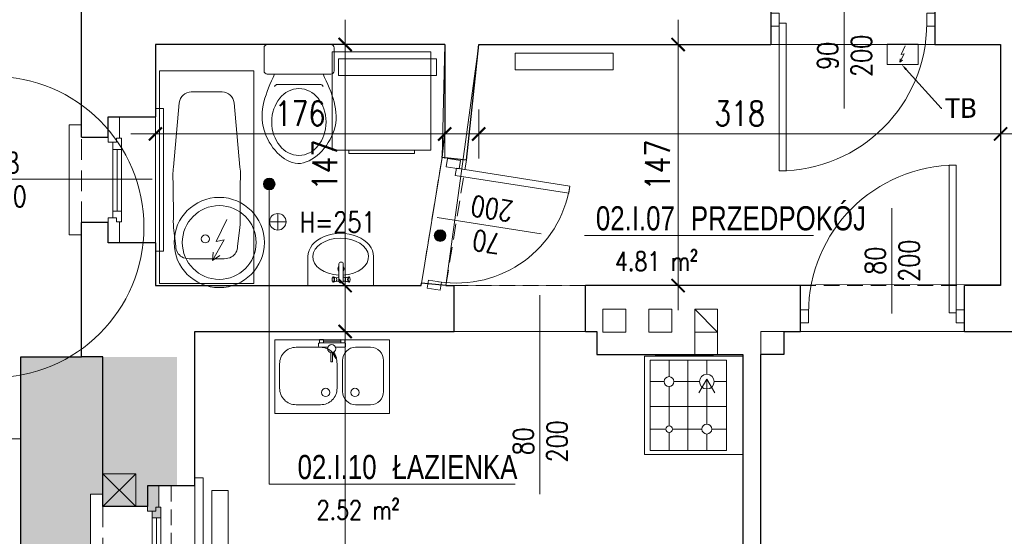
# Model space of a CAD drawing. Header units: millimetres. Extents: x 284606 to 569416, y -192995 to -95103.
# Tile 81 of 178: x 297541 to 298141, y -106981 to -106666. Entities that reach past the tile are written whole.
import ezdxf
from ezdxf import colors
from ezdxf.entities.mleader import LeaderData, LeaderLine
from ezdxf.enums import TextEntityAlignment as Align
from ezdxf.math import Vec2, Vec3

# ---------------------------------------------------------------- set-up
doc = ezdxf.new("R2010")
doc.units = ezdxf.units.MM
doc.linetypes.add('HIDDEN', pattern=[9.525, 6.35, -3.175])
doc.layers.get('0').update_dxf_attribs({"lineweight": 0})
for name, color, linetype, lineweight in [('!STR_Konstrukcja 0.20', 200, 'Continuous', 20), ('!STR_Konstrukcja 0.30', 64, 'Continuous', 30), ('!STR_Ocieplenie 0.05', 1, 'Continuous', 5), ('!STR_Opisy 0.09', 8, 'Continuous', 9), ('!STR_Przerywana 0.09', 8, 'HIDDEN', 9), ('!STR_Stolarka drzwiowa', 30, 'Continuous', 15), ('!STR_Stolarka okienna', 72, 'Continuous', 15), ('!STR_Wymiarowanie', 254, 'Continuous', 9)]:
    doc.layers.add(name, color=color, linetype=linetype, lineweight=lineweight)
for name, color, linetype, lineweight, true_color in [('!STR_Kreskowanie ścian', 7, 'Continuous', 5, 0xa6a6a6), ('!STR_Ogrzewanie grzejniki', 7, 'Continuous', 15, 0xd10000), ('!STR_Wentylacja', 7, 'Continuous', 15, 0x3399ff), ('EKO Wyposażenie', 7, 'Continuous', 5, 0x919191)]:
    doc.layers.add(name, color=color, linetype=linetype, lineweight=lineweight, true_color=true_color)
doc.layers.add('!STR_Obrysy pomieszczeń', color=215, linetype='Continuous', lineweight=9, plot=False)
doc.styles.add('1_50', font='txt', dxfattribs={"width": 0.8})
doc.styles.add('AB_Arial', font='NirmalaS.ttf')
doc.styles.add('EKO 1-10', font='romans.shx', dxfattribs={"width": 0.8, "height": 15})
doc.styles.add('EKO 1-5', font='romans.shx', dxfattribs={"width": 0.8, "height": 10})
doc.styles.get("Standard").update_dxf_attribs({"font": 'calibri.ttf'})
doc.dimstyles.new('EKO wymiar 1-10', dxfattribs={"dimtxt": 15, "dimasz": 8, "dimexe": 15, "dimexo": 15, "dimgap": 5, "dimtad": 1, "dimdec": 0, "dimtxsty": 'EKO 1-10', "dimblk": 'ARCHTICK', "dimcen": 10, "dimdle": 15, "dimclrd": 256, "dimclre": 256, "dimclrt": 256, "dimazin": 2, "dimtfac": 1, "dimtdec": 0, "dimtmove": 2, "dimatfit": 3, "dimldrblk": 'ARCHTICK', "dimfxl": 15, "dimfxlon": 1, "dimlwd": -1, "dimlwe": -1, "dimarcsym": 0})

# ---------------------------------------------------------------- blocks, each defined once
blk = doc.blocks.new('*U351')
at = {"layer": '!STR_Opisy 0.09', "linetype": 'Continuous'}
blk.add_line((0, -153.49), (0, -32.16), dxfattribs=at)
at = {"layer": '!STR_Opisy 0.09', "linetype": 'Continuous', "style": 'EKO 1-5', "width": 0.8}
blk.add_attdef('HP=', (19.04, -6.76), '', height=12.5, rotation=180, dxfattribs=at)
blk.add_attdef('SZER', text='', height=12.5, rotation=270, dxfattribs=at).set_placement((0, -121.38), align=Align.BOTTOM_CENTER)
at = {"layer": '!STR_Opisy 0.09', "ltscale": 0.7, "style": 'EKO 1-5', "width": 0.8}
blk.add_attdef('WYS', text='', height=12.5, rotation=270, dxfattribs=at).set_placement((-10.53, -121.38), align=Align.MIDDLE_CENTER)
blk = doc.blocks.new('el. podgrzewacz przepływowy')
at = {"ltscale": 5}
blk.add_lwpolyline([(-17.16, -16.94), (12.84, -16.94), (12.84, -36.94), (-17.16, -36.94), (-17.16, -16.94)], dxfattribs=at)
for points in [[(0.15, -18.78), (-3.63, -27.31), (-0.69, -26.57), (-4.8, -34.7)], [(-2.17, -32.69), (-4.8, -34.7), (-4.71, -31.39)]]:
    blk.add_lwpolyline(points)
blk = doc.blocks.new('*U103')
for p, q in [((-2.13, 79.94), (-181.88, 70.34)), ((2.13, 0.06), (-2.13, 79.94)), ((-181.88, 70.34), (-177.61, -9.55)), ((-99.85, 62.8), (-153.94, 54.97)), ((-92.99, 63.65), (-84.32, 64)), ((-56.24, 65.26), (-84.32, 64)), ((-32.86, 64.38), (-46.34, 65.29)), ((-20.77, 38.89), (-21.57, 53.76)), ((-162.64, 44.36), (-161.95, 31.35)), ((-20.77, 38.89), (-19.98, 24.02)), ((-161.25, 18.34), (-161.95, 31.35)), ((-96.85, 6.69), (-151.47, 8.71)), ((-53.23, 8.9), (-81.28, 7.15)), ((-30.08, 12.26), (-43.38, 9.91)), ((-177.61, -9.55), (2.13, 0.06)), ((-89.95, 6.58), (-81.28, 7.15))]:
    blk.add_line(p, q)
blk.add_circle((-37.66, 39.13), 3.43)
for centre, radius, start, end in [((-91.26, 21.29), 42.39, 92.34181, 101.68614), ((-51.09, 13.21), 52.3, 84.78524, 95.65302), ((-32.05, 54.13), 10.27, 33.03484, 94.54846), ((-38.84, 51.65), 17.4, 6.97748, 27.69222), ((-152.48, 44.9), 10.17, 98.23906, 183.05821), ((-151.09, 18.88), 10.17, 183.05823, 267.87739), ((-30.36, 22.53), 10.27, 271.56797, 333.08279), ((-37.38, 24.28), 17.4, 338.42497, 359.13898), ((-53.65, 61.19), 52.3, 270.46346, 281.33124), ((-92.74, 48.88), 42.39, 264.43034, 273.77466)]:
    blk.add_arc(centre, radius, start, end)
blk = doc.blocks.new('*U119')
for p, q in [((0, 19.33), (0, -19.33)), ((16.02, 21.33), (2, 21.33)), ((18.02, -19.33), (18.02, 19.33)), ((24.36, 13.09), (24.36, -12.8)), ((16.02, -21.33), (2, -21.33))]:
    blk.add_line(p, q)
for centre, start, end in [((2, 19.33), 90, 180), ((16.02, 19.33), 360, 90), ((26.36, 13.09), 114.56818, 180), ((26.36, -12.8), 180, 244.52934), ((2, -19.33), 180, 270), ((16.02, -19.33), 270, 360)]:
    blk.add_arc(centre, 2, start, end)
blk.add_ellipse((47.22, 0.08), major_axis=(20.4, 0), ratio=0.810803)
blk.add_open_spline([(18.02, 14.91), (29.22, 20.03), (49.72, 28.87), (82.83, 0.74), (50.17, -29.38), (29.25, -19.96), (18, -14.6)], degree=3, knots=[1.212901, 1.212901, 1.212901, 1.212901, 36.090844, 64.924591, 94.904253, 129.876154, 129.876154, 129.876154, 129.876154])
blk = doc.blocks.new('*U229')
at = {"linetype": 'Continuous'}
for p, q in [((0, 31.26), (0, -31.26)), ((27.61, 31.26), (0, 31.26)), ((2.78, -1.2), (2.78, 0.45)), ((3.78, 4.71), (3.37, 6.9)), ((3.98, 1.65), (20.62, 1.65)), ((4.25, 1.65), (4.25, 4.09)), ((8.46, 1.65), (7.26, 4.01)), ((7.88, 4.71), (8.29, 6.9)), ((3.78, -5.46), (3.37, -7.65)), ((20.62, -2.4), (3.98, -2.4)), ((4.25, -4.84), (4.25, -2.4)), ((7.26, -4.76), (8.46, -2.4)), ((7.88, -5.46), (8.29, -7.65)), ((22.42, -0.15), (22.42, -0.6)), ((27.61, -31.26), (0, -31.26))]:
    blk.add_line(p, q, dxfattribs=at)
for centre, radius, start, end in [((3.98, 0.45), 1.2, 90, 180), ((15.93, -0.25), 2.89, 41.19619, 138.80381), ((20.62, -0.15), 1.8, 0, 90), ((3.98, -1.2), 1.2, 180, 270), ((15.93, -0.25), 2.89, 228.16349, 311.83651), ((20.62, -0.6), 1.8, 270, 0)]:
    blk.add_arc(centre, radius, start, end, dxfattribs=at)
for centre, major_axis, ratio, start_param, end_param in [((27.61, 0), (0, -31.26), 0.713042, 0, 3.141593), ((27.61, 0), (0, -26.57), 0.662269, 4.803016, 10.93344), ((5.83, -7.76), (2.47, 0), 0.476554, 5.436764, 10.271199), ((5.83, -5.46), (2.05, 0), 0.476554, 0, 3.141593)]:
    blk.add_ellipse(centre, major_axis=major_axis, ratio=ratio, start_param=start_param, end_param=end_param, dxfattribs=at)
at = {"linetype": 'Continuous', "extrusion": (-3.55849e-14, 3.22359e-14, -1)}
for centre, major_axis, start_param, end_param in [((5.83, 7), (2.47, 0), 5.436764, 10.271199), ((5.83, 4.71), (2.05, 0), 0, 3.141593)]:
    blk.add_ellipse(centre, major_axis=major_axis, ratio=0.476554, start_param=start_param, end_param=end_param, dxfattribs=at)
blk.add_ellipse((5.83, 7.3), major_axis=(2.05, 0), ratio=0.476554, dxfattribs=at)
at = {"linetype": 'Continuous'}
blk.add_ellipse((5.83, -8.05), major_axis=(2.05, 0), ratio=0.476554, dxfattribs=at)
blk = doc.blocks.new('_ArchTick')
at = {"color": 0, "linetype": 'ByBlock', "const_width": 0.15}
blk.add_lwpolyline([(-0.5, -0.5), (0.5, 0.5)], dxfattribs=at)
blk = doc.blocks.new('*D637')
at = {"layer": '!STR_Wymiarowanie', "ltscale": 1.5, "transparency": 16777216}
for p, q in [((297942.42, -106842.74), (297942.42, -106665.74)), ((297957.42, -106680.74), (297927.42, -106680.74)), ((297957.42, -106827.74), (297927.42, -106827.74))]:
    blk.add_line(p, q, dxfattribs=at)
at = {"layer": 'Defpoints', "color": 0, "ltscale": 1.5, "transparency": 16777216}
for p in [(297942.42, -106680.74), (297981.89, -106680.74), (297981.89, -106827.74)]:
    blk.add_point(p, dxfattribs=at)
at = {"layer": '!STR_Wymiarowanie', "ltscale": 1.5, "transparency": 16777216, "xscale": 8, "yscale": 8, "zscale": 8}
for p, rotation in [((297942.42, -106680.74), 90), ((297942.42, -106827.74), 270)]:
    blk.add_blockref('_ArchTick', p, dxfattribs=dict(at, rotation=rotation))
at = {"layer": '!STR_Wymiarowanie', "ltscale": 1.5, "transparency": 16777216, "insert": (297929.92, -106754.24), "char_height": 15, "attachment_point": 5, "rotation": 90, "style": 'EKO 1-10'}
blk.add_mtext('147', dxfattribs=at)
blk = doc.blocks.new('*U367')
at = {"layer": '!STR_Opisy 0.09', "linetype": 'Continuous'}
blk.add_line((-39.28, 63.89), (-39.28, -0.34), dxfattribs=at)
at = {"layer": '!STR_Stolarka drzwiowa'}
for points in [[(0, 0), (0, 90), (-4.38, 90), (-4.38, 0)], [(-90, -6.2), (-95, -6.2), (-95, 1.8), (-90, 1.8)], [(5, -6.2), (0, -6.2), (0, 1.8), (5, 1.8)]]:
    blk.add_lwpolyline(points, close=True, dxfattribs=at)
blk.add_arc((0, 0), 90, 90, 180, dxfattribs=at)
at = {"layer": '!STR_Opisy 0.09', "linetype": 'Continuous', "style": 'EKO 1-10', "width": 0.8}
blk.add_attdef('SZER', text='', height=12.5, rotation=90, dxfattribs=at).set_placement((-39.28, 31.77), align=Align.BOTTOM_CENTER)
at = {"layer": '!STR_Opisy 0.09', "ltscale": 0.7, "style": 'EKO 1-10', "width": 0.8}
blk.add_attdef('WYS', text='', height=12.5, rotation=90, dxfattribs=at).set_placement((-28.75, 31.77), align=Align.MIDDLE_CENTER)
blk = doc.blocks.new('*U100')
for p, q in [((0, -60), (0, 0)), ((0, 0), (60, 0)), ((10, -57.5), (10, -2.5)), ((10, -2.5), (56.5, -2.5)), ((22, -12.5), (22, -2.5)), ((33.5, -2.5), (33.5, -57.5)), ((45, -2.5), (45, -13.5)), ((56.5, -2.5), (56.5, -57.5)), ((60, 0), (60, -60)), ((10, -15.5), (19, -15.5)), ((25, -15.5), (43, -15.5)), ((45, -17.5), (45, -41.5)), ((47, -15.5), (56.5, -15.5)), ((22, -40), (22, -18.5)), ((10, -29.21), (56.5, -29.21)), ((17.5, -44.5), (10, -44.5)), ((42, -44.5), (26.5, -44.5)), ((45, -47.5), (45, -57.5)), ((56.5, -44.5), (48, -44.5)), ((22, -57.5), (22, -49)), ((56.5, -57.5), (10, -57.5)), ((5, -60), (0, -60)), ((60, -60), (5, -60)), ((5, -60), (5, -60))]:
    blk.add_line(p, q)
for centre, radius in [((22, -15.5), 3), ((45, -15.5), 2), ((22, -44.5), 4.5), ((45, -44.5), 3)]:
    blk.add_circle(centre, radius)
blk = doc.blocks.new('*U106')
blk.add_lwpolyline([(70, -45), (0, -45), (0, 0), (70, 0)], close=True)
for points in [[(20.65, -4.62), (11.65, -4.62, 0.414214), (3.65, -12.62), (3.65, -31.62, 0.414214), (11.65, -39.62), (20.65, -39.62, 0.414214), (28.65, -31.62), (28.65, -12.62, 0.414214)], [(41.98, -39.62), (56.98, -39.62, 0.414214), (66.98, -29.62), (66.98, -14.62, 0.414214), (56.98, -4.62), (41.98, -4.62, 0.414214), (31.98, -14.62), (31.98, -29.62, 0.414214)]]:
    blk.add_lwpolyline(points, format="xyb", close=True)
for centre in [(21.08, -32.13), (38.92, -32.13)]:
    blk.add_circle(centre, 2.54)
blk = doc.blocks.new('*U107')
for p, q in [((-4.86, 7.5), (-4.56, 1.8)), ((-2.89, 8.1), (-4.39, 8.02)), ((-0.37, 7.74), (-2.37, 7.63)), ((-1.54, -7.85), (-2.37, 7.63)), ((-2.37, 7.63), (-2.23, 5.14)), ((-0.23, 5.24), (-0.37, 7.74)), ((-11.09, 2.16), (-11.56, 1.63)), ((-11.56, 1.63), (-7.9, -0.12)), ((-7.56, 0.78), (-11.09, 2.16)), ((-2.23, 5.14), (-0.23, 5.24)), ((-0.67, -5.3), (-1.23, 5.19)), ((-13.44, -0.72), (-13.41, -1.22)), ((-7.96, -0.18), (-13.2, -0.46)), ((-13.15, -1.46), (-7.9, -1.18)), ((-4.31, -2.78), (-4.03, -7.98)), ((0.33, -5.24), (-1.67, -5.35)), ((-1.67, -5.35), (-1.54, -7.85)), ((0.46, -7.74), (0.33, -5.24)), ((-3.51, -8.45), (-2.01, -8.37)), ((-1.54, -7.85), (0.46, -7.74))]:
    blk.add_line(p, q)
blk.add_circle((-5.43, -0.54), 2.5)
for centre, radius, start, end in [((-4.36, 7.53), 0.5, 93.05823, 183.05823), ((-2.86, 7.61), 0.5, 3.05823, 93.05823), ((-13.19, -0.71), 0.25, 93.05823, 183.05823), ((-13.16, -1.21), 0.25, 183.05823, 273.05823), ((-3.54, -7.95), 0.5, 183.05823, 273.05823), ((-2.04, -7.87), 0.5, 273.05823, 3.05823)]:
    blk.add_arc(centre, radius, start, end)
blk = doc.blocks.new('*U121')
at = {"layer": '!STR_Opisy 0.09', "linetype": 'Continuous'}
blk.add_line((0, -153.49), (0, -32.16), dxfattribs=at)
at = {"layer": '!STR_Opisy 0.09', "linetype": 'Continuous', "style": 'EKO 1-5', "width": 0.8}
blk.add_attdef('HP=', (50.53, 21.53), '', height=12.5, rotation=180, dxfattribs=at)
blk.add_attdef('SZER', text='', height=12.5, rotation=270, dxfattribs=at).set_placement((0, -121.38), align=Align.BOTTOM_CENTER)
at = {"layer": '!STR_Opisy 0.09', "ltscale": 0.7, "style": 'EKO 1-5', "width": 0.8}
blk.add_attdef('WYS', text='', height=12.5, rotation=270, dxfattribs=at).set_placement((-10.53, -121.38), align=Align.MIDDLE_CENTER)
blk = doc.blocks.new('*U239')
at = {"layer": '!STR_Opisy 0.09', "linetype": 'Continuous'}
blk.add_line((-31.51, 6.91), (-31.51, -57.31), dxfattribs=at)
at = {"layer": '!STR_Stolarka drzwiowa'}
for points in [[(-70, 6.2), (-75, 6.2), (-75, -1.8), (-70, -1.8)], [(5, 6.2), (0, 6.2), (0, -1.8), (5, -1.8)], [(0, 0), (0, -70), (-4.38, -70), (-4.38, 0)]]:
    blk.add_lwpolyline(points, close=True, dxfattribs=at)
blk.add_arc((0, 0), 70, 180, 270, dxfattribs=at)
at = {"layer": '!STR_Opisy 0.09', "linetype": 'Continuous', "style": 'EKO 1-10', "width": 0.8}
blk.add_attdef('SZER', text='', height=12.5, rotation=90, dxfattribs=at).set_placement((-31.51, -25.2), align=Align.BOTTOM_CENTER)
at = {"layer": '!STR_Opisy 0.09', "ltscale": 0.7, "style": 'EKO 1-10', "width": 0.8}
blk.add_attdef('WYS', text='', height=12.5, rotation=90, dxfattribs=at).set_placement((-20.99, -25.2), align=Align.MIDDLE_CENTER)
blk = doc.blocks.new('wysokosc2')
at = {"ltscale": 2}
for points in [[(-5.06, 0.04), (5.03, 0.04)], [(0, 5.1), (0, -5.1)]]:
    blk.add_lwpolyline(points, dxfattribs=at)
blk.add_circle((0, 0), 5.03, dxfattribs=at)
at = {"ltscale": 2, "style": 'EKO 1-5', "width": 0.8}
blk.add_attdef('WYS', (13.29, -6.01), '', height=12.5, dxfattribs=at)
blk = doc.blocks.new('bojler2')
for p, q in [((3.54, -15.77), (-2.89, -29.13)), ((1.82, -28.1), (-5.12, -40.79)), ((-2.89, -29.13), (1.82, -28.1)), ((-5.12, -40.79), (-4.81, -35.54)), ((-5.12, -40.79), (-0.84, -37.72))]:
    blk.add_line(p, q)
for radius in [27.5, 22.5]:
    blk.add_circle((-1.11, -29.71), radius)
blk = doc.blocks.new('*U101')
for p, q in [((30, 30), (30, -30)), ((30, 30), (90, 30)), ((80, 30), (80, -30)), ((90, 30), (90, -30)), ((30, -30), (90, -30))]:
    blk.add_line(p, q)
blk.add_lwpolyline([(90, -20), (92, -20), (92, 20), (90, 20)])
blk = doc.blocks.new('*D638')
at = {"layer": '!STR_Wymiarowanie', "ltscale": 1.5, "transparency": 16777216}
for p, q in [((297739.54, -106840.74), (297739.54, -107372.42)), ((297754.54, -106855.74), (297724.54, -106855.74)), ((297754.54, -107357.42), (297724.54, -107357.42))]:
    blk.add_line(p, q, dxfattribs=at)
at = {"layer": 'Defpoints', "color": 0, "ltscale": 1.5, "transparency": 16777216}
for p in [(297892.89, -106855.74), (297739.54, -107357.42), (297900.89, -107357.42)]:
    blk.add_point(p, dxfattribs=at)
at = {"layer": '!STR_Wymiarowanie', "ltscale": 1.5, "transparency": 16777216, "xscale": 8, "yscale": 8, "zscale": 8}
for p, rotation in [((297739.54, -106855.74), 90), ((297739.54, -107357.42), 270)]:
    blk.add_blockref('_ArchTick', p, dxfattribs=dict(at, rotation=rotation))
at = {"layer": '!STR_Wymiarowanie', "ltscale": 1.5, "transparency": 16777216, "insert": (297727.04, -107106.58), "char_height": 15, "attachment_point": 5, "rotation": 90, "style": 'EKO 1-10'}
blk.add_mtext('502', dxfattribs=at)
blk = doc.blocks.new('*D639')
at = {"layer": '!STR_Wymiarowanie', "ltscale": 1.5, "transparency": 16777216}
for p, q in [((297820.89, -106720.25), (297820.89, -106750.25)), ((298138.89, -106720.25), (298138.89, -106750.25)), ((297805.89, -106735.25), (298153.89, -106735.25))]:
    blk.add_line(p, q, dxfattribs=at)
at = {"layer": 'Defpoints', "color": 0, "ltscale": 1.5, "transparency": 16777216}
for p in [(297820.89, -106680.74), (298138.89, -106680.74), (298138.89, -106735.25)]:
    blk.add_point(p, dxfattribs=at)
at = {"layer": '!STR_Wymiarowanie', "ltscale": 1.5, "transparency": 16777216, "xscale": 8, "yscale": 8, "zscale": 8, "rotation": 180}
blk.add_blockref('_ArchTick', (297820.89, -106735.25), dxfattribs=at)
at = {"layer": '!STR_Wymiarowanie', "ltscale": 1.5, "transparency": 16777216, "xscale": 8, "yscale": 8, "zscale": 8}
blk.add_blockref('_ArchTick', (298138.89, -106735.25), dxfattribs=at)
at = {"layer": '!STR_Wymiarowanie', "ltscale": 1.5, "transparency": 16777216, "insert": (297979.89, -106722.75), "char_height": 15, "attachment_point": 5, "style": 'EKO 1-10'}
blk.add_mtext('318', dxfattribs=at)
blk = doc.blocks.new('*D640')
at = {"layer": '!STR_Wymiarowanie', "ltscale": 1.5, "transparency": 16777216}
for p, q in [((297623.89, -106720.25), (297623.89, -106750.25)), ((297800.18, -106720.25), (297800.18, -106750.25)), ((297608.89, -106735.25), (297815.18, -106735.25))]:
    blk.add_line(p, q, dxfattribs=at)
at = {"layer": 'Defpoints', "color": 0, "ltscale": 1.5, "transparency": 16777216}
for p in [(297623.89, -106680.74), (297800.18, -106680.74), (297800.18, -106735.25)]:
    blk.add_point(p, dxfattribs=at)
at = {"layer": '!STR_Wymiarowanie', "ltscale": 1.5, "transparency": 16777216, "xscale": 8, "yscale": 8, "zscale": 8, "rotation": 180}
blk.add_blockref('_ArchTick', (297623.89, -106735.25), dxfattribs=at)
at = {"layer": '!STR_Wymiarowanie', "ltscale": 1.5, "transparency": 16777216, "xscale": 8, "yscale": 8, "zscale": 8}
blk.add_blockref('_ArchTick', (297800.18, -106735.25), dxfattribs=at)
at = {"layer": '!STR_Wymiarowanie', "ltscale": 1.5, "transparency": 16777216, "insert": (297712.04, -106722.75), "char_height": 15, "attachment_point": 5, "style": 'EKO 1-10'}
blk.add_mtext('176', dxfattribs=at)
blk = doc.blocks.new('PIEC KAFLOWY')
at = {"layer": 'EKO Wyposażenie'}
blk.add_lwpolyline([(12.48, -14.75), (73.23, -14.75), (73.23, -75.5), (12.48, -75.5)], close=True, dxfattribs=at)
at = {"layer": 'EKO Wyposażenie', "insert": (33.88, -25.41), "char_height": 19.5, "attachment_point": 1, "style": '1_50'}
blk.add_mtext_dynamic_manual_height_columns('\\pi-5.3249;{\\H0.66667x;PIEC \\P\\pi-25.002;WĘGLOWY}', width=18.2471, gutter_width=12.5, heights=[0], dxfattribs=at)
blk = doc.blocks.new('*U297')
at = {"layer": '!STR_Konstrukcja 0.20', "linetype": 'Continuous', "lineweight": 15}
for points in [[(8.12, 56.81), (0.62, 56.81), (0.62, 64.31), (105.62, 64.31), (105.62, 56.81), (98.12, 56.81)], [(-4.38, 0.81), (-9.38, 0.81), (-9.38, -4.19), (115.62, -4.19), (115.62, 0.81), (110.62, 0.81)]]:
    blk.add_lwpolyline(points, dxfattribs=at)
at = {"layer": '!STR_Konstrukcja 0.30', "ltscale": 2}
for points in [[(-4.38, 0.81), (-4.38, 29.68), (8.12, 29.68), (8.12, 56.81)], [(98.12, 56.81), (98.12, 29.68), (110.62, 29.68), (110.62, 0.81)]]:
    blk.add_lwpolyline(points, dxfattribs=at)
at = {"layer": '!STR_Przerywana 0.09', "ltscale": 2}
for points in [[(8.12, 56.81), (98.12, 56.81)], [(-4.38, 0.81), (110.62, 0.81)]]:
    blk.add_lwpolyline(points, dxfattribs=at)
at = {"layer": '!STR_Stolarka okienna', "ltscale": 0.3}
for points in [[(-4.38, 22.64), (-4.38, 29.68), (11.02, 29.68), (11.02, 24.55), (8.52, 24.55), (8.52, 22.64), (-4.38, 22.64)], [(97.55, 21.56), (97.55, 24.55), (95.05, 24.55), (95.05, 26.7), (11.02, 26.7), (11.02, 24.55), (8.52, 24.55), (8.52, 21.56), (97.55, 21.56)], [(15.12, 26.7), (15.12, 21.56)], [(90.62, 24.13), (15.12, 24.13)], [(90.62, 21.56), (90.62, 26.7)], [(110.62, 22.64), (110.62, 29.68), (95.05, 29.68), (95.05, 24.55), (97.55, 24.55), (97.55, 22.64), (110.62, 22.64)]]:
    blk.add_lwpolyline(points, dxfattribs=at)
blk = doc.blocks.new('*U254')
at = {"layer": '!STR_Opisy 0.09', "linetype": 'Continuous'}
blk.add_line((39.68, 12.26), (39.68, -51.96), dxfattribs=at)
at = {"layer": '!STR_Stolarka drzwiowa'}
for points in [[(-5, 6.2), (0, 6.2), (0, -1.8), (-5, -1.8)], [(90, 6.2), (95, 6.2), (95, -1.8), (90, -1.8)], [(0, 0), (0, -90), (4.38, -90), (4.38, 0)]]:
    blk.add_lwpolyline(points, close=True, dxfattribs=at)
blk.add_arc((0, 0), 90, 270, 0, dxfattribs=at)
at = {"layer": '!STR_Opisy 0.09', "linetype": 'Continuous', "style": 'EKO 1-10', "width": 0.8}
blk.add_attdef('SZER', text='', height=12.5, rotation=90, dxfattribs=at).set_placement((39.68, -19.85), align=Align.BOTTOM_CENTER)
at = {"layer": '!STR_Opisy 0.09', "ltscale": 0.7, "style": 'EKO 1-10', "width": 0.8}
blk.add_attdef('WYS', text='', height=12.5, rotation=90, dxfattribs=at).set_placement((50.21, -19.85), align=Align.MIDDLE_CENTER)
blk = doc.blocks.new('mur pruski')
at = {"layer": '!STR_Ocieplenie 0.05', "ltscale": 1.5}
blk.add_lwpolyline([(0, 20), (20, 20), (20, 0), (0, 0)], close=True, dxfattribs=at)
blk.add_lwpolyline([(0, 20), (20, 0), (20, 20), (0, 0)], dxfattribs=at)
blk = doc.blocks.new('*D660')
at = {"layer": '!STR_Wymiarowanie', "ltscale": 1.5, "transparency": 16777216}
for p, q in [((297739.54, -106842.74), (297739.54, -106665.74)), ((297724.54, -106680.74), (297754.54, -106680.74)), ((297724.54, -106827.74), (297754.54, -106827.74))]:
    blk.add_line(p, q, dxfattribs=at)
at = {"layer": 'Defpoints', "color": 0, "ltscale": 1.5, "transparency": 16777216}
for p in [(297623.89, -106680.74), (297739.54, -106680.74), (297623.89, -106827.74)]:
    blk.add_point(p, dxfattribs=at)
at = {"layer": '!STR_Wymiarowanie', "ltscale": 1.5, "transparency": 16777216, "xscale": 8, "yscale": 8, "zscale": 8}
for p, rotation in [((297739.54, -106680.74), 90), ((297739.54, -106827.74), 270)]:
    blk.add_blockref('_ArchTick', p, dxfattribs=dict(at, rotation=rotation))
at = {"layer": '!STR_Wymiarowanie', "ltscale": 1.5, "transparency": 16777216, "insert": (297727.04, -106754.24), "char_height": 15, "attachment_point": 5, "rotation": 90, "style": 'EKO 1-10'}
blk.add_mtext('147', dxfattribs=at)
blk = doc.blocks.new('*U174')
at = {"layer": '!STR_Konstrukcja 0.20', "linetype": 'Continuous', "lineweight": 15}
for points in [[(8.12, 45.81), (0.62, 45.81), (0.62, 53.31), (67.62, 53.31), (67.62, 45.81), (60.12, 45.81)], [(-4.38, 0.81), (-9.38, 0.81), (-9.38, -4.19), (77.62, -4.19), (77.62, 0.81), (72.62, 0.81)]]:
    blk.add_lwpolyline(points, dxfattribs=at)
at = {"layer": '!STR_Konstrukcja 0.30', "ltscale": 2}
for points in [[(-4.38, 0.81), (-4.38, 29.68), (8.12, 29.68), (8.12, 45.81)], [(60.12, 45.81), (60.12, 29.68), (72.62, 29.68), (72.62, 0.81)]]:
    blk.add_lwpolyline(points, dxfattribs=at)
at = {"layer": '!STR_Przerywana 0.09', "ltscale": 2}
for points in [[(8.12, 45.81), (60.12, 45.81)], [(-4.38, 0.81), (72.62, 0.81)]]:
    blk.add_lwpolyline(points, dxfattribs=at)
at = {"layer": '!STR_Stolarka okienna', "ltscale": 0.3}
for points in [[(-4.38, 22.64), (-4.38, 29.68), (11.02, 29.68), (11.02, 24.55), (8.52, 24.55), (8.52, 22.64), (-4.38, 22.64)], [(59.55, 21.56), (59.55, 24.55), (57.05, 24.55), (57.05, 26.7), (11.02, 26.7), (11.02, 24.55), (8.52, 24.55), (8.52, 21.56), (59.55, 21.56)], [(15.12, 26.7), (15.12, 21.56)], [(52.62, 24.13), (15.12, 24.13)], [(52.62, 21.56), (52.62, 26.7)], [(72.62, 22.64), (72.62, 29.68), (57.05, 29.68), (57.05, 24.55), (59.55, 24.55), (59.55, 22.64), (72.62, 22.64)]]:
    blk.add_lwpolyline(points, dxfattribs=at)
blk = doc.blocks.new('*D664')
at = {"layer": '!STR_Wymiarowanie', "ltscale": 1.5, "transparency": 16777216}
for p, q in [((297392.17, -107432.42), (297392.17, -106344.43)), ((297407.17, -106359.43), (297377.17, -106359.43)), ((297407.17, -107417.42), (297377.17, -107417.42))]:
    blk.add_line(p, q, dxfattribs=at)
at = {"layer": 'Defpoints', "color": 0, "ltscale": 1.5, "transparency": 16777216}
for p in [(297392.17, -106359.43), (297578.89, -106359.43), (297591.89, -107417.42)]:
    blk.add_point(p, dxfattribs=at)
at = {"layer": '!STR_Wymiarowanie', "ltscale": 1.5, "transparency": 16777216, "xscale": 8, "yscale": 8, "zscale": 8}
for p, rotation in [((297392.17, -106359.43), 90), ((297392.17, -107417.42), 270)]:
    blk.add_blockref('_ArchTick', p, dxfattribs=dict(at, rotation=rotation))
at = {"layer": '!STR_Wymiarowanie', "ltscale": 1.5, "transparency": 16777216, "insert": (297379.67, -106888.42), "char_height": 15, "attachment_point": 5, "rotation": 90, "style": 'EKO 1-10'}
blk.add_mtext('1058', dxfattribs=at)
blk = doc.blocks.new('*U516')
at = {"ltscale": 0.3}
blk.add_hatch(color=256, dxfattribs=at).paths.add_polyline_path([(-96.5, 50, 1), (-88.78, 50, 1)])
at = {"ltscale": 1.5}
blk.add_line((17.59, 50), (154.57, 50), dxfattribs=at)
at = {"ltscale": 0.3}
blk.add_lwpolyline([(17.59, 50), (2.95, 50)], dxfattribs=at)
blk.add_circle((-92.64, 50), 3.86, dxfattribs=at)
at = {"ltscale": 1.5, "width": 0.8}
for tag, p, height, style in [('NR_POM.', (10.51, 53.45), 16, 'AB_Arial'), ('NAZWA_POMIESZCZENIA', (66.91, 53.45), 16, 'AB_Arial'), ('POSADZKA', (9.08, 4), 12.5, 'EKO 1-5')]:
    blk.add_attdef(tag, p, '', height=height, rotation=0, dxfattribs=dict(at, style=style))
at = {"ltscale": 1.5, "style": 'EKO 1-5', "width": 0.8}
blk.add_attdef('POWIERZCHNIA', text='', height=12.5, rotation=0, dxfattribs=at).set_placement((78.06, 22.91), align=Align.BOTTOM_RIGHT)
blk = doc.blocks.new('*U518')
at = {"ltscale": 0.3}
blk.add_hatch(color=256, dxfattribs=at).paths.add_polyline_path([(-12.09, 249.02, 1), (-4.36, 249.02, 1)])
at = {"ltscale": 1.5}
blk.add_line((17.59, 50), (154.57, 50), dxfattribs=at)
at = {"ltscale": 0.3}
blk.add_lwpolyline([(17.59, 50), (2.95, 50)], dxfattribs=at)
blk.add_circle((-8.22, 249.02), 3.86, dxfattribs=at)
at = {"ltscale": 1.5, "width": 0.8}
for tag, p, height, style in [('NR_POM.', (10.51, 53.45), 16, 'AB_Arial'), ('NAZWA_POMIESZCZENIA', (66.91, 53.45), 16, 'AB_Arial'), ('POSADZKA', (9.08, 4), 12.5, 'EKO 1-5')]:
    blk.add_attdef(tag, p, '', height=height, rotation=0, dxfattribs=dict(at, style=style))
at = {"ltscale": 1.5, "style": 'EKO 1-5', "width": 0.8}
blk.add_attdef('POWIERZCHNIA', text='', height=12.5, rotation=0, dxfattribs=at).set_placement((78.06, 22.91), align=Align.BOTTOM_RIGHT)

msp = doc.modelspace()

# ---------------------------------------------------------------- hatches: boundary and pattern name
at = {"layer": '!STR_Kreskowanie ścian', "ltscale": 1.5}
h = msp.add_hatch(dxfattribs=at)
h.set_pattern_fill('AR-B88', color=256, scale=0.1, angle=90)
h.set_pattern_definition([(90, (10593.899, 1826.681), (-20.32, 1e-15), []), (180, (10593.899, 1826.681), (-20.32, -10.16), [20.32, -20.32])])
h.paths.add_polyline_path([(298061.74, -107423.52), (298016.74, -107423.52), (298016.74, -107417.52), (298016.69, -107417.52), (297966.69, -107467.52), (297966.69, -107473.52), (298061.74, -107473.52)])
h.paths.add_polyline_path([(298061.74, -107378.52), (298061.74, -107372.52), (298061.69, -107375.47), (298016.69, -107417.52), (298016.74, -107417.52), (298016.74, -107423.52), (298061.74, -107423.52)])
h.paths.add_polyline_path([(298103.54, -106262.52), (298148.45, -106262.43), (298148.45, -106212.43), (298053.49, -106212.52), (298053.45, -106359.43), (298103.54, -106359.43)])
h.paths.add_polyline_path([(298146.92, -106262.52), (298103.54, -106262.52), (298103.54, -106359.43), (298163.36, -106360.45), (298146.92, -106360.45)])
h.paths.add_polyline_path([(299005.94, -106275.53), (299005.99, -106275.52), (299005.99, -106262.52), (298918.99, -106262.52), (298918.99, -106307.52), (298918.99, -106307.52), (298918.99, -106322.24), (298948.99, -106320.51), (298948.94, -106320.47)])
h.paths.add_polyline_path([(299055.94, -106225.53), (299055.94, -106212.52), (298918.99, -106212.52), (298918.99, -106262.52), (299005.99, -106262.52), (299005.99, -106275.52), (299005.94, -106275.53)])
h.paths.add_polyline_path([(298948.99, -106320.51), (298918.94, -106297.48), (298918.94, -106349.11), (298918.99, -106431.96), (298918.99, -106345.22), (298948.99, -106320.23)])
h.paths.add_polyline_path([(298806.22, -106585.49), (298806.22, -106550.56)])
h.paths.add_polyline_path([(297644.36, -106571.25), (297644.36, -106517.21)])
h.paths.add_polyline_path([(299173.34, -106594.18), (299173.34, -106556.39)])
h.paths.add_polyline_path([(298518.76, -107349.73), (298557.11, -107349.73)])
h.paths.add_polyline_path([(297591.89, -107235.92), (297584.39, -107235.92), (297584.39, -107130.92), (297591.89, -107130.92)], flags=16)
h.paths.add_polyline_path([(297627.14, -107220.92), (297622, -107220.92), (297622, -107225.36), (297619.02, -107225.36), (297619.02, -107228.42), (297591.99, -107228.42), (297591.99, -107417.07), (297636.99, -107372.07), (297636.99, -107240.92), (297626.06, -107240.92), (297626.06, -107227.86), (297627.14, -107227.86)])
h.paths.add_polyline_path([(297591.99, -106962.42), (297619.02, -106962.42), (297619.02, -106965.32), (297622, -106965.32), (297622, -106969.42), (297627.14, -106969.42), (297627.14, -106962.82), (297626.06, -106962.82), (297626.06, -106949.92), (297636.99, -106949.92), (297636.99, -106871.18), (297591.99, -106871.18)])
h.paths.add_polyline_path([(297619.02, -107052.42), (297591.99, -107052.42), (297591.99, -107138.42), (297619.02, -107138.42), (297619.02, -107141.32), (297622, -107141.32), (297622, -107145.42), (297627.14, -107145.42), (297627.14, -107138.82), (297626.06, -107138.82), (297626.06, -107125.92), (297636.99, -107125.92), (297636.99, -107064.92), (297626.06, -107064.92), (297626.06, -107051.86), (297627.14, -107051.86), (297627.14, -107044.92), (297622, -107044.92), (297622, -107049.36), (297619.02, -107049.36)])
h.paths.add_polyline_path([(297591.99, -106871.18), (297541.94, -106871.18), (297541.94, -107467.11), (297591.99, -107417.07)])
h.paths.add_polyline_path([(297591.89, -106954.92), (297591.89, -107059.92), (297584.39, -107059.92), (297584.39, -106954.92)], flags=16)
h.paths.add_polyline_path([(299484.33, -107164.42), (299457.92, -107164.42), (299457.92, -107161.36), (299454.94, -107161.36), (299454.94, -107156.92), (299449.8, -107156.92), (299449.8, -107163.86), (299450.88, -107163.86), (299450.88, -107176.92), (299439.33, -107176.92), (299439.33, -107372.52), (299484.33, -107417.52)])
h.paths.add_polyline_path([(299499.23, -107014.92), (299499.23, -106909.92), (299491.73, -106909.92), (299491.73, -107014.92)], flags=16)
h.paths.add_polyline_path([(299499.23, -107007.42), (299484.33, -107007.42), (299484.33, -107074.42), (299499.23, -107074.42), (299499.23, -107066.92), (299491.73, -107066.92), (299491.73, -107171.92), (299499.23, -107171.92), (299499.23, -107164.42), (299484.33, -107164.42), (299484.33, -107417.52), (299534.28, -107467.47), (299534.28, -106225.65), (299484.33, -106275.61), (299484.33, -106917.42), (299499.23, -106917.42)])
h.paths.add_polyline_path([(299449.8, -106924.42), (299454.94, -106924.42), (299454.94, -106920.32), (299457.92, -106920.32), (299457.92, -106917.42), (299484.33, -106917.42), (299484.33, -106275.61), (299439.33, -106320.61), (299439.33, -106904.92), (299450.88, -106904.92), (299450.88, -106917.82), (299449.8, -106917.82)])
h.paths.add_polyline_path([(299454.94, -106999.92), (299449.8, -106999.92), (299449.8, -107006.86), (299450.88, -107006.86), (299450.88, -107019.92), (299439.33, -107019.92), (299439.33, -107061.92), (299450.88, -107061.92), (299450.88, -107074.82), (299449.8, -107074.82), (299449.8, -107081.42), (299454.94, -107081.42), (299454.94, -107077.32), (299457.92, -107077.32), (299457.92, -107074.42), (299484.33, -107074.42), (299484.33, -107007.42), (299457.92, -107007.42), (299457.92, -107004.36), (299454.94, -107004.36)])

# ---------------------------------------------------------------- linework, layer by layer
at = {"layer": '!STR_Konstrukcja 0.30', "ltscale": 1.5}
for p, q in [((297998.89, -106650.43), (297998.89, -106680.74)), ((298098.89, -106650.43), (298098.89, -106680.74)), ((297800.18, -106680.74), (297800.18, -106734.32)), ((297813.38, -106751.19), (297798.55, -106749.61)), ((297800.89, -106827.74), (297786.06, -106826.15)), ((297800.89, -106827.74), (297805.89, -106827.74)), ((297805.89, -106855.74), (297805.89, -106827.74)), ((297885.89, -106855.74), (297885.89, -106827.74)), ((298016.89, -106855.74), (298016.89, -106827.74)), ((298116.89, -106855.74), (298116.89, -106827.74))]:
    msp.add_line(p, q, dxfattribs=at)
for points in [[(297578.89, -106737.24), (297578.89, -106576.43)], [(297800.18, -106680.74), (297623.89, -106680.74), (297623.89, -106724.74)], [(297813.38, -106751.19), (297820.89, -106680.74), (297998.89, -106680.74)], [(298098.89, -106680.74), (298138.89, -106680.74), (298138.89, -106827.74), (298116.89, -106827.74)], [(297798.55, -106749.61), (297800.18, -106734.32)], [(297591.89, -106962.42), (297591.89, -106871.08), (297578.89, -106871.08), (297578.89, -106789.24)], [(297623.89, -106801.74), (297623.89, -106827.74), (297785.89, -106827.74), (297786.06, -106826.15)], [(298016.89, -106827.74), (297885.89, -106827.74)], [(297647.89, -106949.92), (297647.89, -106855.74), (297805.89, -106855.74)], [(297885.89, -106855.74), (297892.89, -106855.74)], [(297892.89, -106855.74), (297892.89, -106869.74), (297981.89, -106869.74)], [(298006.89, -106855.74), (298006.89, -106869.74), (297992.89, -106869.74)], [(298006.89, -106855.74), (298016.89, -106855.74)], [(298116.89, -106855.74), (298312.89, -106855.74)], [(297981.89, -106869.74), (297981.89, -107053.74)], [(297992.89, -107089.42), (297992.89, -106869.74)], [(297541.89, -106921.08), (297541.89, -106871.08), (297578.89, -106871.08)], [(298061.64, -107473.42), (297966.64, -107473.42), (297966.64, -107467.42), (297541.89, -107467.42), (297541.89, -106921.08)]]:
    msp.add_lwpolyline(points, dxfattribs=at)
at = {"layer": '!STR_Obrysy pomieszczeń', "ltscale": 0.3}
for points in [[(297623.9, -106680.74), (297800.18, -106680.74), (297798.55, -106749.61), (297785.89, -106827.74), (297623.9, -106827.74)], [(297820.89, -106680.74), (298138.89, -106680.74), (298138.89, -106827.09), (297800.89, -106827.74)], [(297647.89, -106855.74), (297892.89, -106855.74), (297892.89, -106869.74), (297981.89, -106870.74), (297981.89, -107357.42), (297647.89, -107357.42)], [(297992.89, -106855.74), (298312.89, -106855.74), (298312.89, -106868.74), (298453.89, -106868.74), (298453.89, -107368.42), (298080.89, -107368.42), (298080.89, -107345.42), (297992.89, -107345.42)]]:
    msp.add_lwpolyline(points, close=True, dxfattribs=at)
at = {"layer": '!STR_Obrysy pomieszczeń', "ltscale": 1.5}
msp.add_circle((297525.03, -106792.01), 91.82, dxfattribs=at)
at = {"layer": '!STR_Opisy 0.09'}
for p, q in [((297693.26, -106765.78), (297693.26, -106948.88)), ((297693.26, -106948.88), (297703.55, -106948.88))]:
    msp.add_line(p, q, dxfattribs=at)
at = {"layer": '!STR_Przerywana 0.09', "ltscale": 1.5}
for p, q in [((298098.89, -106680.74), (297998.89, -106680.74)), ((297798.55, -106749.61), (297786.06, -106826.15)), ((297800.89, -106827.74), (297813.38, -106751.19)), ((297885.89, -106827.74), (297805.89, -106827.74)), ((298016.89, -106827.74), (298116.89, -106827.74)), ((297805.89, -106855.74), (297885.89, -106855.74)), ((298016.89, -106855.74), (298116.89, -106855.74)), ((297633.46, -106949.92), (297633.46, -107240.92))]:
    msp.add_line(p, q, dxfattribs=at)
msp.add_lwpolyline([(297541.89, -106921.08), (297528.89, -106921.08), (297528.89, -106309.43), (298053.45, -106309.43)], dxfattribs=at)
at = {"layer": '!STR_Wentylacja', "ltscale": 1.5}
for p, q in [((297952.49, -106842.17), (297966.49, -106856.17)), ((297952.49, -106856.17), (297952.49, -106869.74)), ((297966.49, -106856.17), (297966.49, -106869.74))]:
    msp.add_line(p, q, dxfattribs=at)
for points in [[(297896.49, -106842.17), (297896.49, -106856.17), (297910.49, -106856.17), (297910.49, -106842.17)], [(297924.49, -106842.17), (297924.49, -106856.17), (297938.49, -106856.17), (297938.49, -106842.17)], [(297952.49, -106842.17), (297952.49, -106856.17), (297966.49, -106856.17), (297966.49, -106842.17)]]:
    msp.add_lwpolyline(points, close=True, dxfattribs=at)
msp.add_lwpolyline([(297959.89, -106909.79), (297959.89, -106884.73), (297964.76, -106893.15), (297959.89, -106884.73), (297955.03, -106893.15)], dxfattribs=at)
at = {"color": 62, "true_color": 0xa3d425}
for points in [[(297795.12, -106699.52), (297735.46, -106699.52), (297735.46, -106689.52), (297795.12, -106689.52)], [(297902.76, -106696.09), (297843.1, -106696.09), (297843.1, -106686.09), (297902.76, -106686.09)], [(297668.23, -107066.48), (297658.23, -107066.48), (297658.23, -106952.66), (297668.23, -106952.66)]]:
    msp.add_lwpolyline(points, close=True, dxfattribs=at)

# ---------------------------------------------------------------- block references
at = {"layer": '!STR_Konstrukcja 0.30', "ltscale": 1.5}
ref = msp.add_blockref('*U121', (297858.11, -106801.33), dxfattribs=dict(at, xscale=-1))
ref.add_attrib('SZER', '80', dxfattribs={"layer": '!STR_Opisy 0.09', "linetype": 'Continuous', "height": 12.5, "rotation": 90, "style": 'EKO 1-5', "width": 0.8}).set_placement((297858.11, -106922.71), align=Align.BOTTOM_CENTER)
ref.add_attrib('WYS', '200', dxfattribs={"layer": '!STR_Opisy 0.09', "ltscale": 0.7, "height": 12.5, "rotation": 90, "style": 'EKO 1-5', "width": 0.8}).set_placement((297868.64, -106922.71), align=Align.MIDDLE_CENTER)
at = {"layer": '!STR_Ocieplenie 0.05'}
msp.add_blockref('mur pruski', (297591.89, -106962.42), dxfattribs=at)
at = {"layer": '!STR_Ogrzewanie grzejniki', "lineweight": 35, "ltscale": 1.5, "xscale": 0.625, "yscale": 0.625, "zscale": 0.625}
msp.add_blockref('el. podgrzewacz przepływowy', (298080.58, -106669.84), dxfattribs=at)
at = {"layer": '!STR_Opisy 0.09'}
ref = msp.add_blockref('*U351', (297654.04, -106762.9), dxfattribs=dict(at, xscale=-1, rotation=270))
ref.add_attrib('SZER', '58', dxfattribs={"linetype": 'Continuous', "height": 12.5, "rotation": 360, "style": 'EKO 1-5', "width": 0.8}).set_placement((297532.66, -106762.9), align=Align.BOTTOM_CENTER)
ref.add_attrib('WYS', '170', dxfattribs={"ltscale": 0.7, "height": 12.5, "rotation": 360, "style": 'EKO 1-5', "width": 0.8}).set_placement((297532.66, -106773.43), align=Align.MIDDLE_CENTER)
ref = msp.add_blockref('*U518', (297700.83, -106994.88), dxfattribs=dict(at, xscale=0.9199999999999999, yscale=0.9199999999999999, zscale=0.9199999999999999))
ref.add_attrib('NAZWA_POM', 'ŁAZIENKA', (297768.37, -106945.71), dxfattribs={"layer": '0', "ltscale": 1.5, "height": 14.72, "rotation": 0, "style": 'AB_Arial', "width": 0.8})
ref.add_attrib('NUMER_POM', '02.I.10', (297710.5, -106945.71), dxfattribs={"layer": '0', "ltscale": 1.5, "height": 14.72, "rotation": 0, "style": 'AB_Arial', "width": 0.8})
ref.add_attrib('R-SURF', '2.52 m²', dxfattribs={"layer": '0', "ltscale": 1.5, "height": 11.5, "rotation": 0, "style": 'EKO 1-5', "width": 0.8}).set_placement((297772.64, -106973.8), align=Align.BOTTOM_RIGHT)
ref = msp.add_blockref('*U516', (297882.61, -106843.22), dxfattribs=dict(at, xscale=0.9199999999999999, yscale=0.9199999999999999, zscale=0.9199999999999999))
ref.add_attrib('NAZWA_POM', 'PRZEDPOKÓJ', (297950.15, -106794.05), dxfattribs={"layer": '0', "ltscale": 1.5, "height": 14.72, "rotation": 0, "style": 'AB_Arial', "width": 0.8})
ref.add_attrib('NUMER_POM', '02.I.07', (297892.28, -106794.05), dxfattribs={"layer": '0', "ltscale": 1.5, "height": 14.72, "rotation": 0, "style": 'AB_Arial', "width": 0.8})
ref.add_attrib('R-SURF', '4.81 m²', dxfattribs={"layer": '0', "ltscale": 1.5, "height": 11.5, "rotation": 0, "style": 'EKO 1-5', "width": 0.8}).set_placement((297954.42, -106822.15), align=Align.BOTTOM_RIGHT)
ref = msp.add_blockref('wysokosc2', (297698.47, -106788.8), dxfattribs=dict(at, xscale=-1, rotation=180))
ref.add_attrib('WYS', 'H=251', (297711.76, -106795.29), dxfattribs={"layer": '0', "ltscale": 2, "height": 12.5, "style": 'EKO 1-5', "width": 0.8})
at = {"layer": '!STR_Stolarka drzwiowa', "ltscale": 0.3}
for name, p, values in [('*U254', (298003.89, -106667.78), {'WYS': '200', 'SZER': '90'}), ('*U367', (298111.89, -106844.33), {'WYS': '200', 'SZER': '80'})]:
    msp.add_blockref(name, p, dxfattribs=at).add_auto_attribs(values)
at = {"layer": '!STR_Stolarka drzwiowa', "ltscale": 0.3, "rotation": 81.08017668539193}
msp.add_blockref('*U239', (297807.28, -106756.19), dxfattribs=at).add_auto_attribs({'WYS': '200', 'SZER': '70'})
at = {"layer": '!STR_Stolarka okienna', "ltscale": 1.5, "rotation": 89.99999999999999}
msp.add_blockref('*U174', (297624.7, -106797.36), dxfattribs=at)
at = {"layer": '!STR_Stolarka okienna', "ltscale": 1.5, "xscale": -1, "rotation": 90}
msp.add_blockref('*U297', (297648.7, -106954.3), dxfattribs=at)
at = {"layer": 'EKO Wyposażenie', "xscale": -1}
for name, p, rotation in [('*U119', (297711.41, -106680.74), 90), ('*U101', (297761.69, -106655.12), 90), ('*U107', (297731.56, -106860.74), 273.0582290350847)]:
    msp.add_blockref(name, p, dxfattribs=dict(at, rotation=rotation))
at = {"layer": 'EKO Wyposażenie'}
for name, p, xscale, yscale, zscale, rotation in [('*U103', (297683.89, -106824.84), -0.7200000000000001, 0.7200000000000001, 0.7200000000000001, 93.05822903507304), ('*U229', (297736.8, -106827.74), 0.6398441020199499, 0.6398441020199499, 0.6398441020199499, 89.99999999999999)]:
    msp.add_blockref(name, p, dxfattribs=dict(at, xscale=xscale, yscale=yscale, zscale=zscale, rotation=rotation))
msp.add_blockref('bojler2', (297663.89, -106771.73), dxfattribs=at)
at = {"layer": 'EKO Wyposażenie', "ltscale": 0.3, "xscale": -1}
msp.add_blockref('*U106', (297766.56, -106860.74), dxfattribs=at)
at = {"layer": 'EKO Wyposażenie', "rotation": 180}
msp.add_blockref('*U100', (297981.89, -106930.74), dxfattribs=at)
at = {"layer": 'EKO Wyposażenie', "xscale": 0.7200000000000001, "yscale": 0.7200000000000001, "zscale": 0.7200000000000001}
msp.add_blockref('PIEC KAFLOWY', (298371.05, -106873.48), dxfattribs=at)

# ---------------------------------------------------------------- dimensions: what is measured, and where the dimension line sits
at = {"layer": '!STR_Wymiarowanie', "ltscale": 1.5}
for base, p1, p2, picture, middle in [((297392.17, -106359.43), (297591.89, -107417.42), (297578.89, -106359.43), '*D664', (297379.67, -106888.42)), ((297739.54, -106680.74), (297623.89, -106827.74), (297623.89, -106680.74), '*D660', (297727.04, -106754.24)), ((297942.42, -106680.74), (297981.89, -106827.74), (297981.89, -106680.74), '*D637', (297929.92, -106754.24)), ((297739.54, -107357.42), (297892.89, -106855.74), (297900.89, -107357.42), '*D638', (297727.04, -107106.58))]:
    dim = msp.add_linear_dim(base=base, p1=p1, p2=p2, angle=90, dimstyle='EKO wymiar 1-10', dxfattribs=at)
    dim.commit()
    dim.dimension.update_dxf_attribs({"geometry": picture, "text_midpoint": middle})
for base, p1, p2, picture, middle in [((297800.18, -106735.25), (297623.89, -106680.74), (297800.18, -106680.74), '*D640', (297712.04, -106722.75)), ((298138.89, -106735.25), (297820.89, -106680.74), (298138.89, -106680.74), '*D639', (297979.89, -106722.75))]:
    dim = msp.add_linear_dim(base=base, p1=p1, p2=p2, dimstyle='EKO wymiar 1-10', dxfattribs=at)
    dim.commit()
    dim.dimension.update_dxf_attribs({"geometry": picture, "text_midpoint": middle})

# ---------------------------------------------------------------- leaders
ml = msp.add_multileader_mtext('Standard', dxfattribs=at)
ml.set_content('TB', color=256)
ml.set_leader_properties()
ml.build(insert=Vec2(0, 0))
ml.multileader.update_dxf_attribs({"text_right_attachment_type": 6, "dogleg_length": 0.36})
ctx = ml.context
ctx.base_point, ctx.char_height, ctx.plane_origin = Vec3(298103.11, -106719.47), 12, Vec3(308642.52, -91508.37)
ctx.right_attachment = 6
notes = []
notes.append((ctx, [(0, (1, 1, 0), (298102.75, -106719.47), (1, 0), 0.36, [(0, [(298078.65, -106692.93)], 0, [])])]))
ctx.mtext.insert, ctx.mtext.flow_direction = Vec3(298105.11, -106713.44), 5
for ctx, leaders in notes:
    for number, flags, end, landing, length, lines in leaders:
        leader = LeaderData()
        leader.index, (leader.has_last_leader_line, leader.has_dogleg_vector, leader.attachment_direction) = number, flags
        leader.last_leader_point, leader.dogleg_vector, leader.dogleg_length = Vec3(end), Vec3(landing), length
        for number, points, colour, breaks in lines:
            line = LeaderLine()
            line.index, line.vertices, line.color, line.breaks = number, Vec3.list(points), colors.encode_raw_color(colour), breaks
            leader.lines.append(line)
        ctx.leaders.append(leader)

doc.saveas('drawing.dxf')
